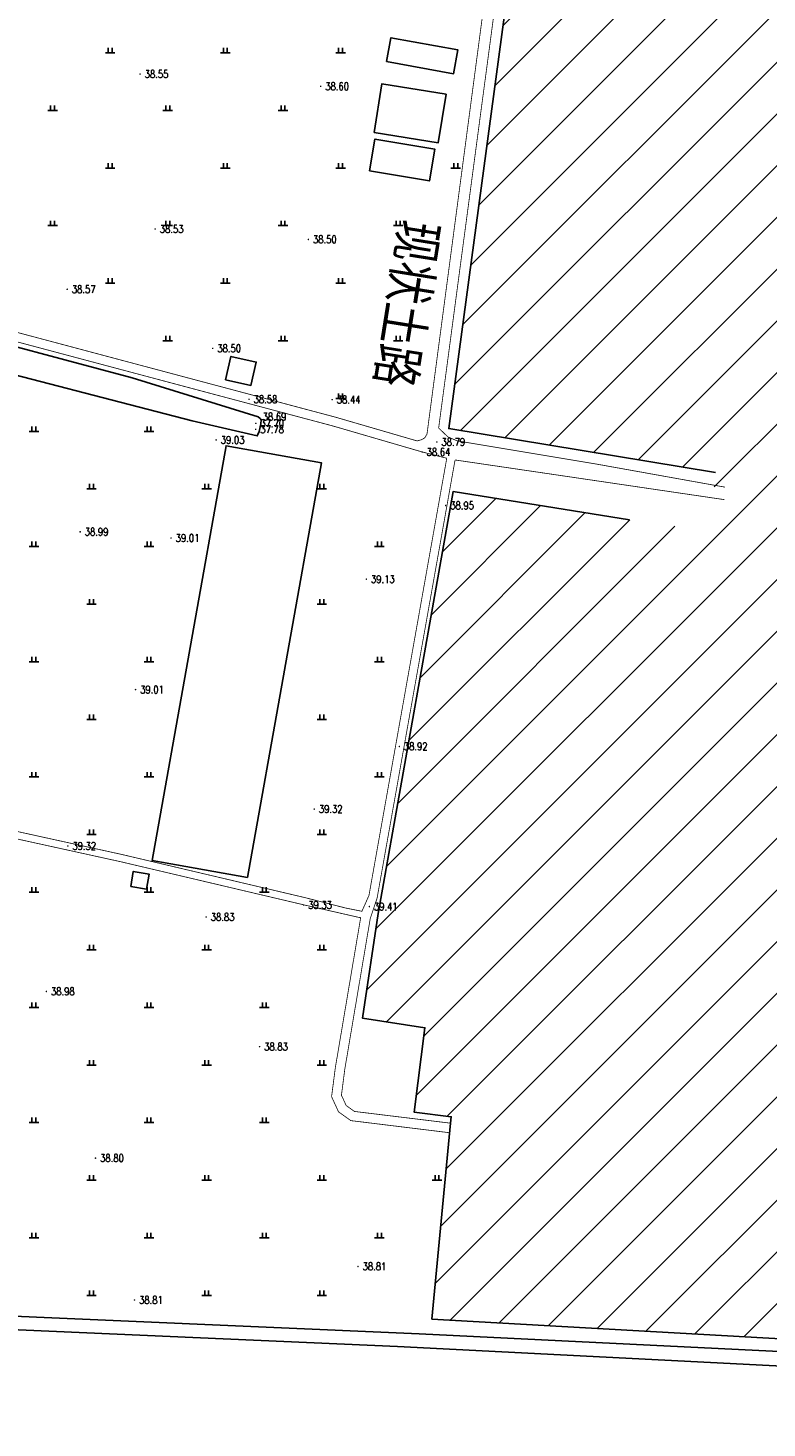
# Model space of a CAD drawing. Extents: x 456755 to 458049, y 3845626 to 3853218.
# Tile 25 of 80: x 457449 to 457642, y 3847788 to 3848152. Entities that reach past the tile are written whole.
import ezdxf
from ezdxf.enums import TextEntityAlignment as Align

# ---------------------------------------------------------------- set-up
doc = ezdxf.new("R2010")
doc.units = 0
doc.linetypes.add('X2', pattern=[10, 8, -2])
doc.linetypes.add('X3', pattern=[5, 4, -1])
doc.layers.get('0').update_dxf_attribs({"linetype": 'CONTINUOUS'})
for name, color, linetype in [('DLSS', 4, 'CONTINUOUS'), ('DMTZ', 3, 'CONTINUOUS'), ('GCD', 1, 'CONTINUOUS'), ('JMD', 6, 'CONTINUOUS'), ('SXSS', 5, 'CONTINUOUS'), ('ZBTZ', 3, 'CONTINUOUS')]:
    doc.layers.add(name, color=color, linetype=linetype)
doc.styles.add('HZ', font='rs.shx', dxfattribs={"width": 0.8, "bigfont": 'hztxt.shx'})
doc.styles.add('仿宋体', font='仿宋_GB2312.ttf', dxfattribs={"width": 0.8})
doc.linetypes.add('10421', pattern='A,2,[150,AAA.SHX,S=0.5,R=0,X=0,Y=0.5],1e-11', length=2)

# ---------------------------------------------------------------- blocks, each defined once
blk = doc.blocks.new('GC200')
at = {"linetype": 'Continuous', "const_width": 0.2, "flags": 128}
blk.add_lwpolyline([(-0.1, 0, 1), (0.1, 0, 1)], format="xyb", close=True, dxfattribs=at)
blk = doc.blocks.new('gc119')
for p, q in [((-1.25, 0), (1.25, 0)), ((-0.5, 1.3), (-0.5, 0)), ((0.5, 1.3), (0.5, 0))]:
    blk.add_line(p, q)

msp = doc.modelspace()

# ---------------------------------------------------------------- hatches: boundary and pattern name
at = {"layer": 'JMD', "linetype": 'Continuous'}
h = msp.add_hatch(dxfattribs=at)
h.set_pattern_fill('ANSI31', color=256, scale=3, style=0)
h.set_pattern_definition([(45, (6992.2445, 1256.862), (-6.73519209, 6.73519209), [])])
h.paths.add_polyline_path([(457961.8, 3848160.37), (457903.05, 3848166.62), (457871.83, 3848174.98), (457801.69, 3848183.2), (457627.63, 3848210.28), (457621.45, 3848179.53), (457577.28, 3848183.45), (457559.03, 3848047.81), (457628.49, 3848036.36), (457627.29, 3848020.99), (457606.14, 3848024.08), (457560.23, 3848031.45), (457540.66, 3847921.53), (457536.58, 3847894.29), (457552.85, 3847891.8), (457550, 3847869.83), (457559.7, 3847868.61), (457559.54, 3847866.93), (457554.66, 3847815.91), (457956.48, 3847793.26)])
h.paths.add_polyline_path([(457713.15, 3847978.72), (457862.47, 3847978.72), (457862.47, 3848038.38), (457713.15, 3848038.38)], flags=24)

# ---------------------------------------------------------------- linework, layer by layer
at = {"layer": 'DLSS', "linetype": 'X2', "const_width": 0.2, "flags": 128}
for points, elevation in [([(456935.4, 3848137.22), (457005.53, 3848130.54), (457270.94, 3848102.6), (457401.6, 3848087.84), (457426.36, 3848078.26), (457494.23, 3848060.18), (457529.58, 3848050.77), (457550.81, 3848044.59), (457551.95, 3848044.91), (457552.78, 3848045.38), (457553.38, 3848046.37), (457573.64, 3848199.1), (457580.65, 3848237.32), (457582.59, 3848246.47)], 1.74), ([(457558.53, 3848040.08), (457538.27, 3847926.24), (457536.43, 3847922.11), (457532.12, 3847922.98), (457521.56, 3847925.68), (457474.07, 3847936.87), (457413.34, 3847950.21), (457385.87, 3847958.07), (457383.88, 3847958.5), (457381.31, 3847958.76), (457356.09, 3847960.58), (457350.08, 3847961.41), (457335.24, 3847964.32), (457330.21, 3847965.2), (457326.21, 3847965.61), (457314.07, 3847966.26), (457309.03, 3847966.81), (457291.34, 3847970.46), (457182.35, 3847983.87)], 1.57), ([(457536.13, 3847920.57), (457529.51, 3847881.39), (457528.53, 3847873.83), (457530.34, 3847869.89), (457533.55, 3847867.6), (457559.23, 3847864.45)], 1.57)]:
    msp.add_lwpolyline(points, dxfattribs=dict(at, elevation=elevation))
at = {"layer": 'DLSS', "linetype": 'Continuous', "const_width": 0.2, "flags": 128}
for points, elevation in [([(457630.97, 3848032.56), (457597.99, 3848038.48), (457561.23, 3848044.61), (457558.77, 3848045.68), (457556.42, 3848047.97), (457576.53, 3848198.61), (457582.65, 3848231.7), (457585.18, 3848244.6)], -37.75), ([(457194.84, 3848108.22), (457270.68, 3848100.23), (457401.02, 3848085.51), (457425.62, 3848075.99), (457493.62, 3848057.87), (457528.94, 3848048.47), (457552.09, 3848041.73), (457558.53, 3848040.08)], 1.74), ([(457560.69, 3848039.64), (457540.38, 3847925.51), (457538.59, 3847920.16)], 1.57), ([(457560.69, 3848039.64), (457630.86, 3848029.3)], 1.74), ([(457536.11, 3847920.45), (457535.76, 3847920.49), (457521.12, 3847923.83), (457473.64, 3847935.01), (457412.87, 3847948.36), (457385.4, 3847956.22), (457383.58, 3847956.62), (457381.14, 3847956.86), (457355.89, 3847958.68), (457349.77, 3847959.53), (457334.89, 3847962.44), (457329.95, 3847963.31), (457326.07, 3847963.71), (457313.91, 3847964.35), (457308.73, 3847964.93), (457291.03, 3847968.58), (457122.14, 3847989.36), (457109.12, 3847991.33)], 1.57), ([(457538.59, 3847920.16), (457531.98, 3847881.02), (457531.1, 3847874.22), (457532.33, 3847871.53), (457534.48, 3847869.99), (457559.54, 3847866.93)], 1.57)]:
    msp.add_lwpolyline(points, dxfattribs=dict(at, elevation=elevation))
at = {"layer": 'DMTZ', "color": 5, "linetype": '10421', "elevation": 1.74, "flags": 128}
for points in [[(457509.48, 3848050.85), (457509.38, 3848050.88), (457476.62, 3848061.04), (457425.21, 3848074.74), (457399.16, 3848083.7), (457270.53, 3848098.93), (457197.05, 3848106.7), (457196.25, 3848103.67), (457196.25, 3848100.11), (457196.68, 3848099.08), (457398.36, 3848076.49), (457429.23, 3848066.11), (457492.21, 3848049.79), (457509.18, 3848045.96), (457509.28, 3848045.94)], [(457509.18, 3848045.96), (457509.69, 3848047.01), (457510.11, 3848049.07), (457510.15, 3848050.07), (457509.9, 3848050.45), (457509.38, 3848050.88)]]:
    msp.add_lwpolyline(points, dxfattribs=at)
msp.add_lwpolyline([(457511.89, 3848045.41, 0, 0, 0), (457550.23, 3848035.31, 0, 0, 0), (457555.88, 3848033.86, 0, 0, 0), (457556.85, 3848034.06, 0, 0, 0), (457557.12, 3848034.54, 0, 0, 0), (457557.8, 3848038.36, 0, 0, 0), (457557.51, 3848038.94, 0, 0, 0), (457551.73, 3848040.46, 0, 0, 0), (457512.89, 3848050.01, 0, 0, 0), (457512.53, 3848049.26, 0, 0, 0), (457511.96, 3848047.66, 0, 0, 0), (457511.85, 3848046.33, 0, 0, 0), (457511.89, 3848045.41, 0.00000204, 0.00000204, 0)], format="xyseb", dxfattribs=at)
at = {"layer": 'JMD', "linetype": 'Continuous', "flags": 128}
for points, elevation in [([(457956.48, 3847793.26), (457961.8, 3848160.37), (457903.05, 3848166.62), (457871.83, 3848174.98), (457801.69, 3848183.2), (457627.63, 3848210.28), (457621.45, 3848179.53), (457577.28, 3848183.45), (457559.03, 3848047.81), (457628.49, 3848036.36)], -37.75), ([(457956.48, 3847793.26), (457554.66, 3847815.91), (457559.54, 3847866.93), (457559.7, 3847868.61), (457550, 3847869.83), (457552.85, 3847891.8), (457536.58, 3847894.29), (457540.66, 3847921.53), (457560.23, 3848031.45), (457606.14, 3848024.08)], 1.61)]:
    msp.add_lwpolyline(points, dxfattribs=dict(at, elevation=elevation))
for points, elevation in [([(457542.87, 3848143.4), (457560.32, 3848140.22), (457561.45, 3848146.4), (457544, 3848149.58)], -37.75), ([(457539.58, 3848124.95), (457556.26, 3848122.21), (457558.34, 3848134.85), (457541.66, 3848137.59)], -37.75), ([(457538.44, 3848114.93), (457553.99, 3848112.32), (457555.38, 3848120.57), (457539.83, 3848123.19)], -37.75), ([(457500.94, 3848060.54), (457507.51, 3848059.04), (457508.9, 3848065.12), (457502.33, 3848066.62)], -37.75), ([(457506.65, 3847930.88), (457525.89, 3848038.92), (457501.06, 3848043.34), (457481.81, 3847935.31)], 1.61), ([(457476.22, 3847928.6), (457480.33, 3847927.91), (457480.99, 3847931.79), (457476.88, 3847932.48)], -37.75)]:
    msp.add_lwpolyline(points, close=True, dxfattribs=dict(at, elevation=elevation))
at = {"layer": 'SXSS', "linetype": 'Continuous', "flags": 128}
for points, elevation in [([(456913.91, 3847841.95), (456916.53, 3847841.76), (456984.85, 3847837.62), (457057.21, 3847834.34), (457238.84, 3847825.71), (457307.19, 3847823.01), (457389.86, 3847819.13), (457551.31, 3847812.08), (457960.1, 3847791.99)], 2.3), ([(456913.62, 3847837.39), (456985.38, 3847833.64), (457056.28, 3847830.67), (457238.25, 3847822.61), (457389.69, 3847815.6), (457545.71, 3847808.78), (457960.04, 3847787.56)], 1.45)]:
    msp.add_lwpolyline(points, dxfattribs=dict(at, elevation=elevation))

# ---------------------------------------------------------------- block references
at = {"layer": 'GCD', "linetype": 'Continuous'}
ref = msp.add_blockref('GC200', (457478.66, 3848140.13, 0.8), dxfattribs=at)
ref.add_attrib('height', '38.55', dxfattribs={"linetype": 'Continuous', "height": 2, "style": 'HZ', "width": 0.8}).set_placement((457479.86, 3848140.13, -37.75), align=Align.MIDDLE_LEFT)
ref = msp.add_blockref('GC200', (457525.69, 3848136.94, 0.85), dxfattribs=at)
ref.add_attrib('height', '38.60', dxfattribs={"linetype": 'Continuous', "height": 2, "style": 'HZ', "width": 0.8}).set_placement((457526.89, 3848136.94, -37.75), align=Align.MIDDLE_LEFT)
ref = msp.add_blockref('GC200', (457482.59, 3848099.77, 0.78), dxfattribs=at)
ref.add_attrib('height', '38.53', dxfattribs={"linetype": 'Continuous', "height": 2, "style": 'HZ', "width": 0.8}).set_placement((457483.79, 3848099.77, -37.75), align=Align.MIDDLE_LEFT)
ref = msp.add_blockref('GC200', (457522.49, 3848097.06, 0.75), dxfattribs=at)
ref.add_attrib('height', '38.50', dxfattribs={"linetype": 'Continuous', "height": 2, "style": 'HZ', "width": 0.8}).set_placement((457523.69, 3848097.06, -37.75), align=Align.MIDDLE_LEFT)
ref = msp.add_blockref('GC200', (457459.68, 3848084.1, 0.82), dxfattribs=at)
ref.add_attrib('height', '38.57', dxfattribs={"linetype": 'Continuous', "height": 2, "style": 'HZ', "width": 0.8}).set_placement((457460.88, 3848084.1, -37.75), align=Align.MIDDLE_LEFT)
ref = msp.add_blockref('GC200', (457497.58, 3848068.7, 0.75), dxfattribs=at)
ref.add_attrib('height', '38.50', dxfattribs={"linetype": 'Continuous', "height": 2, "style": 'HZ', "width": 0.8}).set_placement((457498.78, 3848068.7, -37.75), align=Align.MIDDLE_LEFT)
ref = msp.add_blockref('GC200', (457507.04, 3848055.44, 0.83), dxfattribs=at)
ref.add_attrib('height', '38.58', dxfattribs={"linetype": 'Continuous', "height": 2, "style": 'HZ', "width": 0.8}).set_placement((457508.24, 3848055.44, -37.75), align=Align.MIDDLE_LEFT)
ref = msp.add_blockref('GC200', (457528.69, 3848055.35, 0.69), dxfattribs=at)
ref.add_attrib('height', '38.44', dxfattribs={"linetype": 'Continuous', "height": 2, "style": 'HZ', "width": 0.8}).set_placement((457529.89, 3848055.35, -37.75), align=Align.MIDDLE_LEFT)
ref = msp.add_blockref('GC200', (457509.38, 3848050.88, 0.95), dxfattribs=at)
ref.add_attrib('height', '38.69', dxfattribs={"linetype": 'Continuous', "height": 2, "style": 'HZ', "width": 0.8}).set_placement((457510.58, 3848050.88, -37.75), align=Align.MIDDLE_LEFT)
ref = msp.add_blockref('GC200', (457508.76, 3848047.6, 0.03), dxfattribs=at)
ref.add_attrib('height', '37.78', dxfattribs={"linetype": 'Continuous', "height": 2, "style": 'HZ', "width": 0.8}).set_placement((457509.96, 3848047.6, -37.75), align=Align.MIDDLE_LEFT)
ref = msp.add_blockref('GC200', (457508.79, 3848049.17, -0.05), dxfattribs=at)
ref.add_attrib('height', '37.70', dxfattribs={"linetype": 'Continuous', "height": 2, "style": 'HZ', "width": 0.8}).set_placement((457509.99, 3848049.17, -37.75), align=Align.MIDDLE_LEFT)
ref = msp.add_blockref('GC200', (457498.47, 3848044.87, 1.29), dxfattribs=at)
ref.add_attrib('height', '39.03', dxfattribs={"linetype": 'Continuous', "height": 2, "style": 'HZ', "width": 0.8}).set_placement((457499.67, 3848044.87, -37.75), align=Align.MIDDLE_LEFT)
ref = msp.add_blockref('GC200', (457555.94, 3848044.33, 1.04), dxfattribs=at)
ref.add_attrib('height', '38.79', dxfattribs={"linetype": 'Continuous', "height": 2, "style": 'HZ', "width": 0.8}).set_placement((457557.14, 3848044.33, -37.75), align=Align.MIDDLE_LEFT)
ref = msp.add_blockref('GC200', (457552.09, 3848041.73, 0.89), dxfattribs=at)
ref.add_attrib('height', '38.64', dxfattribs={"linetype": 'Continuous', "height": 2, "style": 'HZ', "width": 0.8}).set_placement((457553.29, 3848041.73, -37.75), align=Align.MIDDLE_LEFT)
ref = msp.add_blockref('GC200', (457558.24, 3848027.78, 1.2), dxfattribs=at)
ref.add_attrib('height', '38.95', dxfattribs={"linetype": 'Continuous', "height": 2, "style": 'HZ', "width": 0.8}).set_placement((457559.44, 3848027.78, -37.75), align=Align.MIDDLE_LEFT)
ref = msp.add_blockref('GC200', (457463.05, 3848020.92, 1.24), dxfattribs=at)
ref.add_attrib('height', '38.99', dxfattribs={"linetype": 'Continuous', "height": 2, "style": 'HZ', "width": 0.8}).set_placement((457464.25, 3848020.92, -37.75), align=Align.MIDDLE_LEFT)
ref = msp.add_blockref('GC200', (457486.73, 3848019.31, 1.26), dxfattribs=at)
ref.add_attrib('height', '39.01', dxfattribs={"linetype": 'Continuous', "height": 2, "style": 'HZ', "width": 0.8}).set_placement((457487.93, 3848019.31, -37.75), align=Align.MIDDLE_LEFT)
ref = msp.add_blockref('GC200', (457537.59, 3848008.59, 1.38), dxfattribs=at)
ref.add_attrib('height', '39.13', dxfattribs={"linetype": 'Continuous', "height": 2, "style": 'HZ', "width": 0.8}).set_placement((457538.79, 3848008.59, -37.75), align=Align.MIDDLE_LEFT)
ref = msp.add_blockref('GC200', (457477.47, 3847979.85, 1.26), dxfattribs=at)
ref.add_attrib('height', '39.01', dxfattribs={"linetype": 'Continuous', "height": 2, "style": 'HZ', "width": 0.8}).set_placement((457478.67, 3847979.85, -37.75), align=Align.MIDDLE_LEFT)
ref = msp.add_blockref('GC200', (457546.16, 3847965.03, 1.17), dxfattribs=at)
ref.add_attrib('height', '38.92', dxfattribs={"linetype": 'Continuous', "height": 2, "style": 'HZ', "width": 0.8}).set_placement((457547.36, 3847965.03, -37.75), align=Align.MIDDLE_LEFT)
ref = msp.add_blockref('GC200', (457524.02, 3847948.72, 1.57), dxfattribs=at)
ref.add_attrib('height', '39.32', dxfattribs={"linetype": 'Continuous', "height": 2, "style": 'HZ', "width": 0.8}).set_placement((457525.22, 3847948.72, -37.75), align=Align.MIDDLE_LEFT)
ref = msp.add_blockref('GC200', (457459.83, 3847939.12, 1.58), dxfattribs=at)
ref.add_attrib('height', '39.32', dxfattribs={"linetype": 'Continuous', "height": 2, "style": 'HZ', "width": 0.8}).set_placement((457461.03, 3847939.12, -37.75), align=Align.MIDDLE_LEFT)
ref = msp.add_blockref('GC200', (457521.25, 3847923.73, 1.58), dxfattribs=at)
ref.add_attrib('height', '39.33', dxfattribs={"linetype": 'Continuous', "height": 2, "style": 'HZ', "width": 0.8}).set_placement((457522.45, 3847923.73, -37.75), align=Align.MIDDLE_LEFT)
ref = msp.add_blockref('GC200', (457538.37, 3847923.34, 1.66), dxfattribs=at)
ref.add_attrib('height', '39.41', dxfattribs={"linetype": 'Continuous', "height": 2, "style": 'HZ', "width": 0.8}).set_placement((457539.57, 3847923.34, -37.75), align=Align.MIDDLE_LEFT)
ref = msp.add_blockref('GC200', (457495.87, 3847920.64, 1.08), dxfattribs=at)
ref.add_attrib('height', '38.83', dxfattribs={"linetype": 'Continuous', "height": 2, "style": 'HZ', "width": 0.8}).set_placement((457497.07, 3847920.64, -37.75), align=Align.MIDDLE_LEFT)
ref = msp.add_blockref('GC200', (457454.26, 3847901.24, 1.23), dxfattribs=at)
ref.add_attrib('height', '38.98', dxfattribs={"linetype": 'Continuous', "height": 2, "style": 'HZ', "width": 0.8}).set_placement((457455.46, 3847901.24, -37.75), align=Align.MIDDLE_LEFT)
ref = msp.add_blockref('GC200', (457509.78, 3847886.87, 1.08), dxfattribs=at)
ref.add_attrib('height', '38.83', dxfattribs={"linetype": 'Continuous', "height": 2, "style": 'HZ', "width": 0.8}).set_placement((457510.98, 3847886.87, -37.75), align=Align.MIDDLE_LEFT)
ref = msp.add_blockref('GC200', (457467.05, 3847857.83, 1.05), dxfattribs=at)
ref.add_attrib('height', '38.80', dxfattribs={"linetype": 'Continuous', "height": 2, "style": 'HZ', "width": 0.8}).set_placement((457468.25, 3847857.83, -37.75), align=Align.MIDDLE_LEFT)
ref = msp.add_blockref('GC200', (457535.42, 3847829.62, 1.06), dxfattribs=at)
ref.add_attrib('height', '38.81', dxfattribs={"linetype": 'Continuous', "height": 2, "style": 'HZ', "width": 0.8}).set_placement((457536.62, 3847829.62, -37.75), align=Align.MIDDLE_LEFT)
ref = msp.add_blockref('GC200', (457477.19, 3847820.88, 1.06), dxfattribs=at)
ref.add_attrib('height', '38.81', dxfattribs={"linetype": 'Continuous', "height": 2, "style": 'HZ', "width": 0.8}).set_placement((457478.39, 3847820.88, -37.75), align=Align.MIDDLE_LEFT)
at = {"layer": 'ZBTZ', "linetype": 'Continuous'}
for p in [(457470.87, 3848145.65, -37.75), (457500.87, 3848145.65, -37.75), (457530.87, 3848145.65, -37.75), (457455.87, 3848130.65, -37.75), (457485.87, 3848130.65, -37.75), (457515.87, 3848130.65, -37.75), (457470.87, 3848115.65, -37.75), (457500.87, 3848115.65, -37.75), (457530.87, 3848115.65, -37.75), (457560.87, 3848115.65, -37.75), (457455.87, 3848100.65, -37.75), (457485.87, 3848100.65, -37.75), (457515.87, 3848100.65, -37.75), (457545.87, 3848100.65, -37.75), (457470.87, 3848085.65, -37.75), (457500.87, 3848085.65, -37.75), (457530.87, 3848085.65, -37.75), (457485.87, 3848070.65, -37.75), (457515.87, 3848070.65, -37.75), (457545.87, 3848070.65, -37.75), (457530.87, 3848055.65, -37.75), (457451, 3848047.08, -37.75), (457481, 3848047.08, -37.75), (457466, 3848032.08, -37.75), (457496, 3848032.08, -37.75), (457526, 3848032.08, -37.75), (457451, 3848017.08, -37.75), (457481, 3848017.08, -37.75), (457541, 3848017.08, -37.75), (457466, 3848002.08, -37.75), (457526, 3848002.08, -37.75), (457451, 3847987.08, -37.75), (457481, 3847987.08, -37.75), (457541, 3847987.08, -37.75), (457466, 3847972.08, -37.75), (457526, 3847972.08, -37.75), (457451, 3847957.08, -37.75), (457481, 3847957.08, -37.75), (457541, 3847957.08, -37.75), (457466, 3847942.08, -37.75), (457526, 3847942.08, -37.75), (457451, 3847927.08, -37.75), (457481, 3847927.08, -37.75), (457511, 3847927.08, -37.75), (457466, 3847912.08, -37.75), (457496, 3847912.08, -37.75), (457526, 3847912.08, -37.75), (457451, 3847897.08, -37.75), (457481, 3847897.08, -37.75), (457511, 3847897.08, -37.75), (457466, 3847882.08, -37.75), (457496, 3847882.08, -37.75), (457526, 3847882.08, -37.75), (457451, 3847867.08, -37.75), (457481, 3847867.08, -37.75), (457511, 3847867.08, -37.75), (457466, 3847852.08, -37.75), (457496, 3847852.08, -37.75), (457526, 3847852.08, -37.75), (457556, 3847852.08, -37.75), (457451, 3847837.08, -37.75), (457481, 3847837.08, -37.75), (457511, 3847837.08, -37.75), (457541, 3847837.08, -37.75), (457466, 3847822.08, -37.75), (457496, 3847822.08, -37.75), (457526, 3847822.08, -37.75)]:
    msp.add_blockref('gc119', p, dxfattribs=at)

# ---------------------------------------------------------------- texts
at = {"layer": 'DLSS', "linetype": 'X3', "style": '仿宋体', "width": 0.8}
msp.add_text('现状土路', height=10, rotation=260.9242, dxfattribs=at).set_placement((457546.81, 3848102.63, -37.75))

doc.saveas('drawing.dxf')
